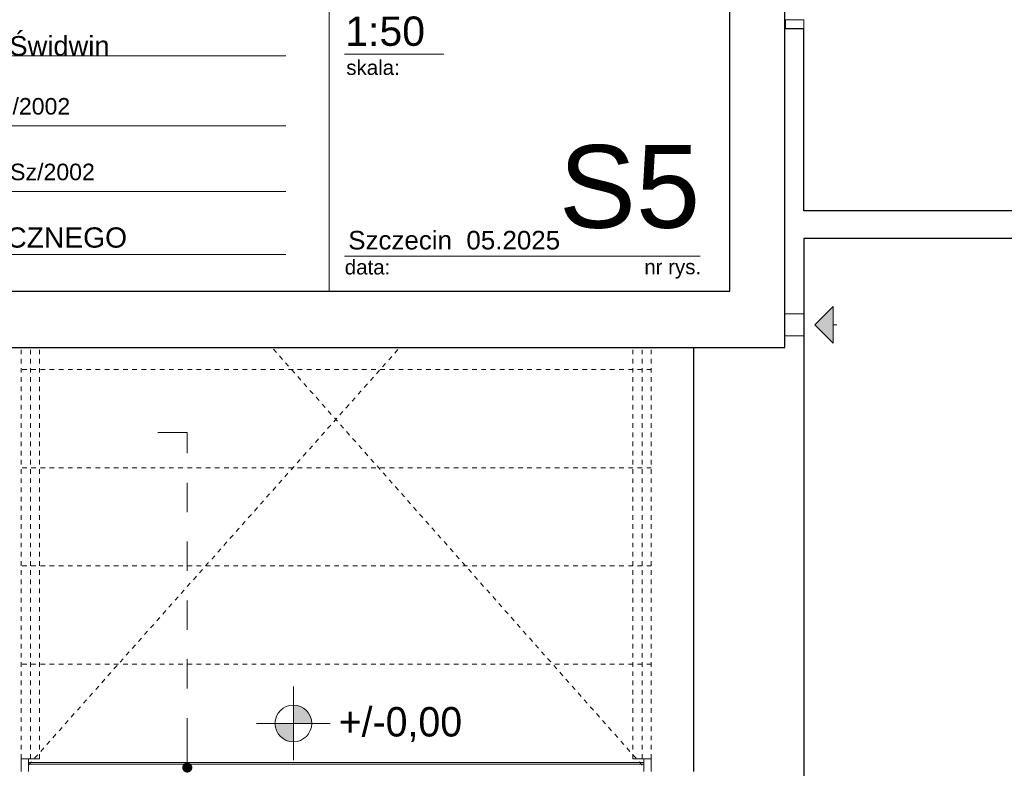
# Model space of a CAD drawing. Header units: inches. Extents: x -515158 to -470211, y -1887 to 84268.
# Tile 19 of 102: x -492616 to -487257, y 1486 to 5558. Entities that reach past the tile are written whole.
import ezdxf

# ---------------------------------------------------------------- set-up
doc = ezdxf.new("R2010")
doc.units = ezdxf.units.IN
doc.header["$MEASUREMENT"] = 0
doc.set_wipeout_variables(frame=1)
doc.linetypes.add('Hidden Line', pattern=[50, 25, -25])
doc.linetypes.add('Przerywana', pattern=[320, 160, -160])
for name, color, linetype, lineweight in [('#podkład', 252, 'Continuous', 9), ('Arch opisy_Nr_Pióra__21', 252, 'Continuous', 9), ('ARCH TABELA_Nr_Pióra__1', 7, 'Continuous', 25), ('ARCH TABELA_Nr_Pióra__21', 252, 'Continuous', 9), ('ARCH TABELA_Nr_Pióra__7', 7, 'Continuous', 13), ('INWENT RZĘDNE_Nr_Pióra__21', 252, 'Continuous', 9), ('INWENT. DRZWI_Nr_Pióra__21', 252, 'Continuous', 9), ('INWENT. DRZWI_Nr_Pióra__5', 252, 'Continuous', 13), ('INWENT.ŚCIANY_Nr_Pióra__1', 252, 'Continuous', 25), ('Istniejące kominy_Nr_Pióra__21', 252, 'Continuous', 9)]:
    doc.layers.add(name, color=color, linetype=linetype, lineweight=lineweight)
doc.layers.add('_TABELA', color=7, linetype='Continuous')
doc.styles.add('GENERATED_STYLE_3', font='txt')
doc.styles.add('GENERATED_STYLE_7', font='txt')
doc.styles.add('GENERATED_STYLE_8', font='arial.ttf')
doc.styles.add('GENERATED_STYLE_9', font='arial.ttf')

# ---------------------------------------------------------------- blocks, each defined once
blk = doc.blocks.new('ARROWHEAD_11')
at = {"color": 0, "linetype": 'Continuous', "lineweight": 0}
blk.add_line((0, 0), (-1, 0), dxfattribs=at)
at = {"color": 0, "linetype": 'Continuous', "lineweight": 0, "const_width": 0.25, "flags": 128}
blk.add_lwpolyline([(-0.125, 0, 1), (0.125, 0, 1)], format="xyb", close=True, dxfattribs=at)
blk = doc.blocks.new('parter')
at = {"layer": 'INWENT RZĘDNE_Nr_Pióra__21', "linetype": 'Continuous'}
for points in [[(-491126.8, 33859.6), (-491026.8, 33859.6), (-491034.4, 33897.8), (-491056.1, 33930.3), (-491088.5, 33952), (-491126.8, 33959.6)], [(-491126.8, 33859.6), (-491226.8, 33859.6), (-491219.2, 33821.3), (-491197.5, 33788.9), (-491165.1, 33767.2), (-491126.8, 33759.6)]]:
    blk.add_hatch(color=252, dxfattribs=at).paths.add_polyline_path(points, flags=0)
at = {"layer": 'Istniejące kominy_Nr_Pióra__21', "linetype": 'Continuous'}
blk.add_hatch(color=252, dxfattribs=at).paths.add_polyline_path([(-488288.3, 36027.6), (-488188.3, 36127.6), (-488188.3, 35927.6)], flags=0)
at = {"layer": 'Arch opisy_Nr_Pióra__21', "color": 252, "linetype": 'Przerywana'}
for p, q in [((-491704.3, 35441.9), (-491966.4, 35441.9)), ((-491704.3, 33729), (-491704.3, 35441.9))]:
    blk.add_line(p, q, dxfattribs=at)
at = {"layer": 'INWENT RZĘDNE_Nr_Pióra__21', "color": 252, "linetype": 'Continuous'}
for p, q in [((-491126.8, 33659.6), (-491126.8, 34059.6)), ((-491326.8, 33859.6), (-490926.8, 33859.6))]:
    blk.add_line(p, q, dxfattribs=at)
blk.add_circle((-491126.8, 33859.6), 100, dxfattribs=at)
at = {"layer": 'INWENT. DRZWI_Nr_Pióra__21', "color": 252, "linetype": 'Hidden Line'}
for p, q in [((-492608.3, 33667.6), (-492608.3, 37387.6)), ((-489178.3, 37387.6), (-492608.3, 37387.6)), ((-492568.3, 33632.6), (-489228.3, 37387.6)), ((-489228.3, 33632.6), (-492558.3, 37387.6)), ((-492558.3, 33667.6), (-492558.3, 37387.6)), ((-492508.3, 33667.6), (-492508.3, 37387.6)), ((-489278.3, 33667.6), (-489278.3, 37387.6)), ((-489228.3, 33667.6), (-489228.3, 37387.6)), ((-489178.3, 33667.6), (-489178.3, 37387.6)), ((-489178.3, 36853.3), (-492608.3, 36853.3)), ((-489178.3, 36319.1), (-492608.3, 36319.1)), ((-489178.3, 35784.8), (-492608.3, 35784.8)), ((-489178.3, 35250.5), (-492608.3, 35250.5)), ((-489178.3, 34716.2), (-492608.3, 34716.2)), ((-489178.3, 34181.9), (-492608.3, 34181.9))]:
    blk.add_line(p, q, dxfattribs=at)
at = {"layer": 'INWENT. DRZWI_Nr_Pióra__21', "color": 252, "linetype": 'Continuous'}
for p, q in [((-492608.3, 33667.6), (-492608.3, 33597.6)), ((-492508.3, 33667.6), (-492608.3, 33667.6)), ((-492568.3, 33667.6), (-492568.3, 33597.6)), ((-489278.3, 33667.6), (-489178.3, 33667.6)), ((-489218.3, 33667.6), (-489218.3, 33597.6)), ((-489178.3, 33667.6), (-489178.3, 33597.6)), ((-492568.3, 33647.6), (-489218.3, 33647.6)), ((-492568.3, 33637.6), (-489218.3, 33637.6))]:
    blk.add_line(p, q, dxfattribs=at)
at = {"layer": 'INWENT. DRZWI_Nr_Pióra__5', "color": 252, "linetype": 'Continuous'}
for p, q in [((-488448.3, 37687.6), (-488448.3, 37637.6)), ((-488348.3, 37687.6), (-488448.3, 37687.6)), ((-488348.3, 37637.6), (-488348.3, 37687.6))]:
    blk.add_line(p, q, dxfattribs=at)
at = {"layer": 'INWENT.ŚCIANY_Nr_Pióra__1', "color": 252, "linetype": 'Continuous'}
for p, q in [((-488948.3, 37637.6), (-488948.3, 33597.6)), ((-488348.3, 37637.6), (-488948.3, 37637.6)), ((-488348.3, 36647.6), (-488348.3, 37637.6)), ((-485653.3, 36647.6), (-488348.3, 36647.6)), ((-485653.3, 36497.6), (-488348.3, 36497.6)), ((-488348.3, 36497.6), (-488348.3, 33467.6))]:
    blk.add_line(p, q, dxfattribs=at)
at = {"layer": 'Istniejące kominy_Nr_Pióra__21', "color": 252, "linetype": 'Continuous'}
for p, q in [((-488288.3, 36027.6), (-488188.3, 36127.6)), ((-488188.3, 36127.6), (-488188.3, 35927.6)), ((-488708.3, 35967.6), (-488588.3, 36087.6)), ((-488708.3, 35967.6), (-488708.3, 36087.6)), ((-488708.3, 36087.6), (-488588.3, 36087.6)), ((-488348.3, 36087.6), (-488588.3, 36087.6)), ((-488588.3, 36087.6), (-488588.3, 35967.6)), ((-488288.3, 36027.6), (-488188.3, 35927.6)), ((-488188.3, 36027.6), (-488168.3, 36027.6)), ((-488588.3, 35967.6), (-488708.3, 35967.6)), ((-488588.3, 35967.6), (-488348.3, 35967.6))]:
    blk.add_line(p, q, dxfattribs=at)
at = {"layer": 'Arch opisy_Nr_Pióra__21', "color": 252, "linetype": 'Przerywana', "xscale": 109.44, "yscale": 109.44, "zscale": 109.44, "rotation": 270}
blk.add_blockref('ARROWHEAD_11', (-491704.3, 33619.6), dxfattribs=at)
at = {"layer": 'INWENT RZĘDNE_Nr_Pióra__21', "color": 252, "insert": (-490880, 33758.7), "char_height": 160, "attachment_point": 7, "style": 'GENERATED_STYLE_3'}
blk.add_mtext('{+/-0,00}', dxfattribs=at)
blk = doc.blocks.new('A$C6862494E')
at = {"layer": 'ARCH TABELA_Nr_Pióra__1', "color": 0, "linetype": 'Continuous', "insert": (43, 347.7), "char_height": 110, "attachment_point": 1, "style": 'GENERATED_STYLE_9'}
blk.add_mtext('RZUT POMIESZCZENIA TECHNICZNEGO', dxfattribs=at)
blk = doc.blocks.new('A$C68624956')
at = {"layer": 'ARCH TABELA_Nr_Pióra__21', "color": 7, "linetype": 'Continuous'}
for p, q in [((-2180.9, 2905.6), (-2180.9, 0)), ((0, 2905.6), (0, 0)), ((-2096.6, 1289.3), (-1556.8, 1289.3)), ((-6267.1, 1280.6), (-2417.2, 1280.6)), ((-6267.1, 200), (-2417.2, 200)), ((-2096.6, 191.2), (-955.7, 191.2)), ((-955.7, 191.2), (-161.5, 191.2)), ((0, 0), (-6303.2, 0))]:
    blk.add_line(p, q, dxfattribs=at)
at = {"layer": 'ARCH TABELA_Nr_Pióra__21', "color": 0, "linetype": 'Continuous'}
for p, q in [((-6267.1, 900.6), (-2417.2, 900.6)), ((-6267.1, 543.4), (-2417.2, 543.4))]:
    blk.add_line(p, q, dxfattribs=at)
blk.add_blockref('A$C6862494E', (-6303.2, 0))
at = {"layer": 'ARCH TABELA_Nr_Pióra__21', "color": 7, "linetype": 'Continuous', "insert": (-6267.1, 1249.9), "char_height": 106.383, "attachment_point": 7, "line_spacing_factor": 0.807442, "style": 'GENERATED_STYLE_8'}
blk.add_mtext('{Gmina Świdwin\\PPl. Konstytucji 3-go Maja 1, 78-300 Świdwin}', dxfattribs=at)
at = {"layer": 'ARCH TABELA_Nr_Pióra__7', "color": 7, "linetype": 'Continuous', "style": 'GENERATED_STYLE_8'}
for s, insert, char_height, attachment_point in [('1:50', (-2092.9, 1494.9), 159.58, 1), ('{skala:}', (-2087.7, 1257.1), 79.79, 1), ('S5', (-161.5, 795.5), 450, 3), ('{Szczecin  05.2025}', (-2077.2, 328.7), 101.064, 1), ('{data:}', (-2095.9, 171.4), 79.79, 1), ('{nr rys.}', (-465.5, 173), 79.79, 1)]:
    blk.add_mtext(s, dxfattribs=dict(at, insert=insert, char_height=char_height, attachment_point=attachment_point))
at = {"layer": 'ARCH TABELA_Nr_Pióra__7', "color": 0, "linetype": 'Continuous', "char_height": 90, "attachment_point": 1, "style": 'GENERATED_STYLE_7'}
for s, insert, width in [('mgr inż. Krzysztof Imbra  \\fArial|b0|i0|c238;upr. proj. nr 71/Sz/2002', (-6268.2, 1051.5), 3795.373), ('mgr inż. Grzegorz Kecman  \\fArial|b0|i0|c238;upr. proj. nr 77/Sz/2002', (-6268.2, 694.4), 3685.8)]:
    blk.add_mtext(s, dxfattribs=dict(at, insert=insert, width=width))

msp = doc.modelspace()

# ---------------------------------------------------------------- block references
at = {"layer": '#podkład'}
msp.add_blockref('parter', (0, -32129.9), dxfattribs=at)

# ---------------------------------------------------------------- next in the draw order: wipeouts: each hides what was drawn before it
msp.add_wipeout([(-488751, 4080.2), (-497501, 4080.2), (-497501, 15592.2), (-488751, 15592.2)])

# ---------------------------------------------------------------- next in the draw order: block references
msp.add_blockref('A$C68624956', (-488751, 4080.2))

# ---------------------------------------------------------------- next in the draw order: wipeouts: each hides what was drawn before it
msp.add_wipeout([(-509451, 3775.2), (-508201, 4080.2), (-488751, 4080.2), (-488751, 18320.2), (-488451, 18625.2), (-488451, 3775.2)])

# ---------------------------------------------------------------- next in the draw order: linework, layer by layer
at = {"layer": '_TABELA', "color": 7}
msp.add_lwpolyline([(-509451, 18625.2), (-488451, 18625.2), (-509451, 18625.2), (-509451, 3775.2), (-488451, 3775.2), (-488451, 18625.2)], dxfattribs=at)
msp.add_lwpolyline([(-488751, 18320.2), (-508201, 18320.2), (-508201, 4080.2), (-488751, 4080.2)], close=True, dxfattribs=at)

doc.saveas('drawing.dxf')
